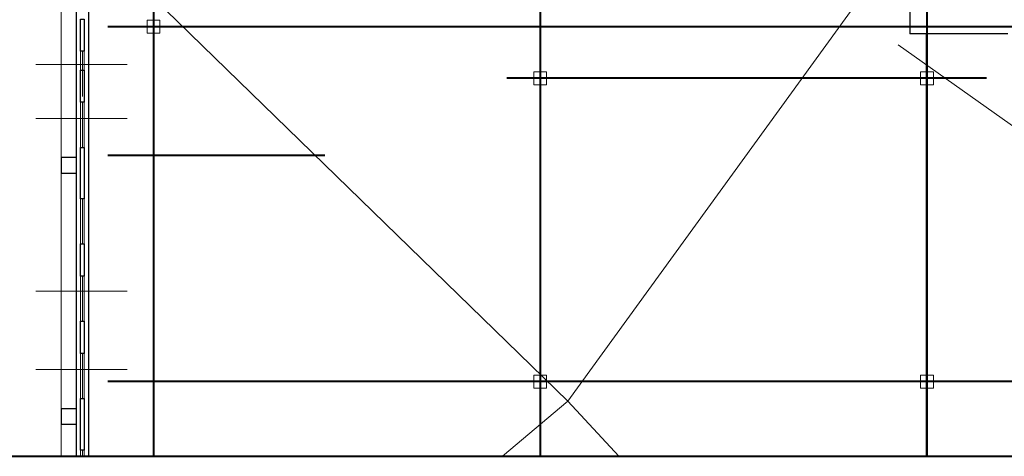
# Model space of a CAD drawing. Header units: millimetres. Extents: x 6612729504 to 6612744462, y 5733542327 to 5733549367.
# Tile 3 of 109: x 6612731531 to 6612733059, y 5733543457 to 5733544135. Entities that reach past the tile are written whole.
import ezdxf

# ---------------------------------------------------------------- set-up
doc = ezdxf.new("R2010")
doc.units = ezdxf.units.MM
doc.header["$MEASUREMENT"] = 0
for name, color, linetype in [('!!!!_SCIANY GRUBE', 7, 'Continuous'), ('_ ARKUSZ _ 01 _ RAMKA', 7, 'Continuous'), ('A_Stolarka_okna', 7, 'Continuous'), ('inw_PODCIĄGI', 7, 'Continuous'), ('inw_STOLARKAOKIENNA', 7, 'Continuous'), ('inw_słupy STAL', 7, 'Continuous'), ('WIDOK', 7, 'Continuous')]:
    doc.layers.add(name, color=color, linetype=linetype)

msp = doc.modelspace()

# ---------------------------------------------------------------- linework, layer by layer
at = {"layer": '!!!!_SCIANY GRUBE', "color": 252, "lineweight": 30}
for p in [(6612732912.51648, 5733544283.844682), (6612733064.51648, 5733544112.844682)]:
    msp.add_line(p, (6612732912.51648, 5733544112.844682), dxfattribs=at)
at = {"layer": '!!!!_SCIANY GRUBE', "color": 252, "lineweight": 30, "flags": 128}
for points in [[(6612731625.516479, 5733544085.983341), (6612731625.516479, 5733544135.983342), (6612731631.516479, 5733544135.983342), (6612731631.516479, 5733544085.983341)], [(6612731625.516479, 5733544085.983341), (6612731625.516479, 5733544135.983342), (6612731631.516479, 5733544135.983342), (6612731631.516479, 5733544085.983341)], [(6612731625.516479, 5733544006.844682), (6612731625.516479, 5733544056.844682), (6612731631.516479, 5733544056.844682), (6612731631.516479, 5733544006.844682)], [(6612731625.516479, 5733543856.844681), (6612731625.516479, 5733543936.844682), (6612731631.516479, 5733543936.844682), (6612731631.516479, 5733543856.844681)], [(6612731595.516479, 5733543896.844681), (6612731619.516479, 5733543896.844681), (6612731619.516479, 5733543920.844681), (6612731595.516479, 5733543920.844681)], [(6612731625.516479, 5733543736.844681), (6612731625.516479, 5733543786.844681), (6612731631.516479, 5733543786.844681), (6612731631.516479, 5733543736.844681)], [(6612731625.516479, 5733543616.844681), (6612731625.516479, 5733543666.844681), (6612731631.516479, 5733543666.844681), (6612731631.516479, 5733543616.844681)], [(6612731625.516479, 5733543466.844681), (6612731625.516479, 5733543546.844681), (6612731631.516479, 5733543546.844681), (6612731631.516479, 5733543466.844681)], [(6612731595.516479, 5733543506.844681), (6612731619.516479, 5733543506.844681), (6612731619.516479, 5733543530.844681), (6612731595.516479, 5733543530.844681)]]:
    msp.add_lwpolyline(points, close=True, dxfattribs=at)
at = {"layer": '_ ARKUSZ _ 01 _ RAMKA', "color": 252, "lineweight": 40}
msp.add_line((6612730761.600903, 5733543457.131468), (6612744298.273997, 5733543457.131468), dxfattribs=at)
at = {"layer": 'A_Stolarka_okna', "color": 252, "lineweight": 20}
for p, q in [((6612731697.810105, 5733544065.418525), (6612731556.373743, 5733544065.418525)), ((6612731697.810105, 5733544065.418525), (6612731556.373743, 5733544065.418525)), ((6612731697.810105, 5733543981.542952), (6612731556.373743, 5733543981.542952)), ((6612731697.810105, 5733543713.478283), (6612731556.373743, 5733543713.478283)), ((6612731697.810105, 5733543591.947453), (6612731556.373743, 5733543591.947453))]:
    msp.add_line(p, q, dxfattribs=at)
at = {"layer": 'inw_PODCIĄGI', "color": 252, "lineweight": 18}
msp.add_line((6612731595.516479, 5733543457.131468), (6612731595.516479, 5733544266.844682), dxfattribs=at)
at = {"layer": 'inw_STOLARKAOKIENNA', "color": 252, "lineweight": 18}
for p, q in [((6612731625.516479, 5733544015.983341), (6612731625.516479, 5733544085.983341)), ((6612731625.516479, 5733544015.983341), (6612731625.516479, 5733544085.983341)), ((6612731628.516479, 5733544015.983341), (6612731628.516479, 5733544085.983341)), ((6612731628.516479, 5733544015.983341), (6612731628.516479, 5733544085.983341)), ((6612731631.516479, 5733544015.983341), (6612731631.516479, 5733544085.983341)), ((6612731631.516479, 5733544015.983341), (6612731631.516479, 5733544085.983341)), ((6612731625.516479, 5733543936.844682), (6612731625.516479, 5733544006.844682)), ((6612731628.516479, 5733543936.844682), (6612731628.516479, 5733544006.844682)), ((6612731631.516479, 5733543936.844682), (6612731631.516479, 5733544006.844682)), ((6612731625.516479, 5733543786.844681), (6612731625.516479, 5733543856.844681)), ((6612731628.516479, 5733543786.844681), (6612731628.516479, 5733543856.844681)), ((6612731631.516479, 5733543786.844681), (6612731631.516479, 5733543856.844681)), ((6612731625.516479, 5733543666.844681), (6612731625.516479, 5733543736.844681)), ((6612731628.516479, 5733543666.844681), (6612731628.516479, 5733543736.844681)), ((6612731631.516479, 5733543666.844681), (6612731631.516479, 5733543736.844681)), ((6612731625.516479, 5733543546.844681), (6612731625.516479, 5733543616.844681)), ((6612731628.516479, 5733543546.844681), (6612731628.516479, 5733543616.844681)), ((6612731631.516479, 5733543546.844681), (6612731631.516479, 5733543616.844681)), ((6612731625.516479, 5733543457.131468), (6612731625.516479, 5733543466.844681)), ((6612731628.516479, 5733543457.131468), (6612731628.516479, 5733543466.844681)), ((6612731631.516479, 5733543457.131468), (6612731631.516479, 5733543466.844681))]:
    msp.add_line(p, q, dxfattribs=at)
at = {"layer": 'inw_słupy STAL', "color": 252, "lineweight": 40}
for p, q in [((6612731738.91749, 5733544375.14598), (6612731738.91749, 5733543457.131468)), ((6612732338.91749, 5733544375.14598), (6612732338.91749, 5733543457.131468)), ((6612732938.917491, 5733544375.14598), (6612732938.917491, 5733543457.131468)), ((6612738193.618263, 5733544124.092226), (6612731668.194652, 5733544124.092226)), ((6612733031.463645, 5733544044.092226), (6612732286.880556, 5733544044.092226)), ((6612732004.640264, 5733543924.092226), (6612731668.194652, 5733543924.092226)), ((6612738193.618263, 5733543573.092225), (6612731668.194652, 5733543573.092225))]:
    msp.add_line(p, q, dxfattribs=at)
at = {"layer": 'inw_słupy STAL', "color": 252, "lineweight": 18, "flags": 128}
for points in [[(6612731728.91749, 5733544114.092226), (6612731748.91749, 5733544114.092226), (6612731748.91749, 5733544134.092226), (6612731728.91749, 5733544134.092226)], [(6612732328.91749, 5733544034.092226), (6612732348.91749, 5733544034.092226), (6612732348.91749, 5733544054.092226), (6612732328.91749, 5733544054.092226)], [(6612732928.917491, 5733544034.092226), (6612732948.917491, 5733544034.092226), (6612732948.917491, 5733544054.092226), (6612732928.917491, 5733544054.092226)], [(6612732328.91749, 5733543563.092225), (6612732348.91749, 5733543563.092225), (6612732348.91749, 5733543583.092225), (6612732328.91749, 5733543583.092225)], [(6612732328.91749, 5733543563.092225), (6612732348.91749, 5733543563.092225), (6612732348.91749, 5733543583.092225), (6612732328.91749, 5733543583.092225)], [(6612732928.917491, 5733543563.092225), (6612732948.917491, 5733543563.092225), (6612732948.917491, 5733543583.092225), (6612732928.917491, 5733543583.092225)]]:
    msp.add_lwpolyline(points, close=True, dxfattribs=at)
at = {"layer": 'WIDOK', "color": 252, "lineweight": 30}
for p, q in [((6612731619.516479, 5733543457.131468), (6612731619.516479, 5733544254.844682)), ((6612731638.516479, 5733543457.131468), (6612731638.516479, 5733544254.844682))]:
    msp.add_line(p, q, dxfattribs=at)
at = {"layer": 'WIDOK', "color": 252, "lineweight": 18}
for p, q in [((6612732381.582987, 5733543542.655436), (6612731655.212974, 5733544250.11425)), ((6612732894.51648, 5733544250.139491), (6612732381.582987, 5733543542.655436)), ((6612732937.51648, 5733544114.139491), (6612732937.51648, 5733543457.131468)), ((6612732894.51648, 5733544096.139491), (6612733660.550491, 5733543551.233442)), ((6612732280.380947, 5733543457.131468), (6612732381.582987, 5733543542.655436)), ((6612732381.582987, 5733543542.655436), (6612732461.022203, 5733543457.131468))]:
    msp.add_line(p, q, dxfattribs=at)

doc.saveas('drawing.dxf')
